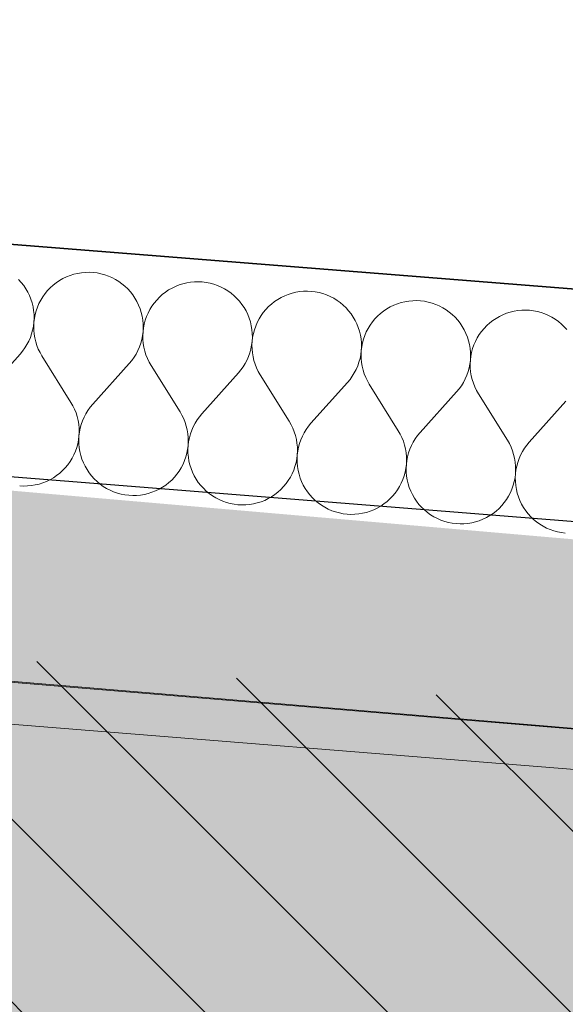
# Model space of a CAD drawing. Header units: millimetres. Extents: x -40276 to 214973, y -147941 to 35228.
# Tile 236 of 256: x -9620 to -9241, y 18343 to 19028. Entities that reach past the tile are written whole.
import ezdxf

# ---------------------------------------------------------------- set-up
doc = ezdxf.new("R2010")
doc.units = ezdxf.units.MM
doc.header["$MEASUREMENT"] = 0
doc.linetypes.add('Wipeout_Contour', pattern=[1000, 0, -1000])
for name, color, linetype in [('1._POHLED ZÁPADNÍ_2_0_plochy', 7, 'Continuous'), ('1._POHLED ZÁPADNÍ_2_akustické prvky', 7, 'Continuous'), ('1._POHLED ZÁPADNÍ_2_BT_ortho', 7, 'Continuous'), ('1._POHLED ZÁPADNÍ_2_Konstrukce - nosné', 7, 'Continuous'), ('1._POHLED ZÁPADNÍ_2_Nové_Výplně – Řezové', 7, 'Continuous'), ('1._POHLED ZÁPADNÍ_2_Výplně – Řezové', 7, 'Continuous')]:
    doc.layers.add(name, color=color, linetype=linetype)

# ---------------------------------------------------------------- blocks, each defined once
blk = doc.blocks.new('*X20', base_point=(-42174.69, -26223.67))
at = {"layer": '1._POHLED ZÁPADNÍ_2_Nové_Výplně – Řezové', "color": 21, "linetype": 'Continuous', "lineweight": 20, "true_color": 0xffaaaa}
for p, q in [((-9587.79, 18849.12), (-9590.24, 18847.93)), ((-9585.26, 18850.12), (-9587.79, 18849.12)), ((-9582.66, 18850.94), (-9585.26, 18850.12)), ((-9580.02, 18851.57), (-9582.66, 18850.94)), ((-9577.33, 18852.02), (-9580.02, 18851.57)), ((-9574.62, 18852.27), (-9577.33, 18852.02)), ((-9571.9, 18852.32), (-9574.62, 18852.27)), ((-9569.19, 18852.18), (-9571.9, 18852.32)), ((-9566.49, 18851.85), (-9569.19, 18852.18)), ((-9563.82, 18851.33), (-9566.49, 18851.85)), ((-9561.19, 18850.62), (-9563.82, 18851.33)), ((-9558.62, 18849.72), (-9561.19, 18850.62)), ((-9556.13, 18848.64), (-9558.62, 18849.72)), ((-9619.21, 18845.31), (-9621.04, 18847.33)), ((-9617.54, 18843.17), (-9619.21, 18845.31)), ((-9616.02, 18840.91), (-9617.54, 18843.17)), ((-9597, 18843.39), (-9599.02, 18841.56)), ((-9594.85, 18845.06), (-9597, 18843.39)), ((-9592.6, 18846.58), (-9594.85, 18845.06)), ((-9590.24, 18847.93), (-9592.6, 18846.58)), ((-9553.71, 18847.38), (-9556.13, 18848.64)), ((-9551.39, 18845.96), (-9553.71, 18847.38)), ((-9549.18, 18844.37), (-9551.39, 18845.96)), ((-9547.09, 18842.63), (-9549.18, 18844.37)), ((-9545.13, 18840.75), (-9547.09, 18842.63)), ((-9511.88, 18842.53), (-9514.33, 18841.35)), ((-9509.35, 18843.54), (-9511.88, 18842.53)), ((-9506.76, 18844.36), (-9509.35, 18843.54)), ((-9504.11, 18844.99), (-9506.76, 18844.36)), ((-9501.43, 18845.43), (-9504.11, 18844.99)), ((-9498.72, 18845.68), (-9501.43, 18845.43)), ((-9496, 18845.74), (-9498.72, 18845.68)), ((-9493.28, 18845.6), (-9496, 18845.74)), ((-9490.58, 18845.27), (-9493.28, 18845.6)), ((-9487.91, 18844.75), (-9490.58, 18845.27)), ((-9485.29, 18844.03), (-9487.91, 18844.75)), ((-9482.72, 18843.14), (-9485.29, 18844.03)), ((-9480.22, 18842.06), (-9482.72, 18843.14)), ((-9614.67, 18838.55), (-9616.02, 18840.91)), ((-9613.49, 18836.1), (-9614.67, 18838.55)), ((-9612.49, 18833.57), (-9613.49, 18836.1)), ((-9602.64, 18837.51), (-9604.22, 18835.29)), ((-9600.9, 18839.6), (-9602.64, 18837.51)), ((-9599.02, 18841.56), (-9600.9, 18839.6)), ((-9543.31, 18838.73), (-9545.13, 18840.75)), ((-9541.63, 18836.59), (-9543.31, 18838.73)), ((-9540.12, 18834.33), (-9541.63, 18836.59)), ((-9521.09, 18836.81), (-9523.11, 18834.98)), ((-9518.95, 18838.48), (-9521.09, 18836.81)), ((-9516.69, 18840), (-9518.95, 18838.48)), ((-9514.33, 18841.35), (-9516.69, 18840)), ((-9477.81, 18840.8), (-9480.22, 18842.06)), ((-9475.49, 18839.38), (-9477.81, 18840.8)), ((-9473.28, 18837.79), (-9475.49, 18839.38)), ((-9471.19, 18836.05), (-9473.28, 18837.79)), ((-9469.22, 18834.17), (-9471.19, 18836.05)), ((-9435.97, 18835.95), (-9438.43, 18834.77)), ((-9433.45, 18836.96), (-9435.97, 18835.95)), ((-9430.85, 18837.78), (-9433.45, 18836.96)), ((-9428.21, 18838.41), (-9430.85, 18837.78)), ((-9425.52, 18838.85), (-9428.21, 18838.41)), ((-9422.81, 18839.1), (-9425.52, 18838.85)), ((-9420.09, 18839.16), (-9422.81, 18839.1)), ((-9417.38, 18839.02), (-9420.09, 18839.16)), ((-9414.68, 18838.69), (-9417.38, 18839.02)), ((-9412.01, 18838.17), (-9414.68, 18838.69)), ((-9409.38, 18837.45), (-9412.01, 18838.17)), ((-9406.81, 18836.55), (-9409.38, 18837.45)), ((-9404.32, 18835.48), (-9406.81, 18836.55)), ((-9401.9, 18834.22), (-9404.32, 18835.48)), ((-9611.67, 18830.97), (-9612.49, 18833.57)), ((-9611.04, 18828.33), (-9611.67, 18830.97)), ((-9606.9, 18830.56), (-9607.97, 18828.06)), ((-9605.64, 18832.97), (-9606.9, 18830.56)), ((-9604.22, 18835.29), (-9605.64, 18832.97)), ((-9538.76, 18831.97), (-9540.12, 18834.33)), ((-9537.58, 18829.52), (-9538.76, 18831.97)), ((-9536.58, 18826.99), (-9537.58, 18829.52)), ((-9528.32, 18828.71), (-9529.74, 18826.39)), ((-9526.73, 18830.92), (-9528.32, 18828.71)), ((-9524.99, 18833.02), (-9526.73, 18830.92)), ((-9523.11, 18834.98), (-9524.99, 18833.02)), ((-9467.4, 18832.15), (-9469.22, 18834.17)), ((-9465.73, 18830.01), (-9467.4, 18832.15)), ((-9464.21, 18827.75), (-9465.73, 18830.01)), ((-9445.19, 18830.22), (-9447.2, 18828.4)), ((-9443.04, 18831.9), (-9445.19, 18830.22)), ((-9440.79, 18833.42), (-9443.04, 18831.9)), ((-9438.43, 18834.77), (-9440.79, 18833.42)), ((-9399.58, 18832.8), (-9401.9, 18834.22)), ((-9397.37, 18831.21), (-9399.58, 18832.8)), ((-9395.28, 18829.47), (-9397.37, 18831.21)), ((-9393.32, 18827.59), (-9395.28, 18829.47)), ((-9360.07, 18829.37), (-9362.52, 18828.19)), ((-9357.54, 18830.37), (-9360.07, 18829.37)), ((-9354.95, 18831.19), (-9357.54, 18830.37)), ((-9352.3, 18831.83), (-9354.95, 18831.19)), ((-9349.62, 18832.27), (-9352.3, 18831.83)), ((-9346.91, 18832.52), (-9349.62, 18832.27)), ((-9344.19, 18832.58), (-9346.91, 18832.52)), ((-9341.47, 18832.44), (-9344.19, 18832.58)), ((-9338.77, 18832.11), (-9341.47, 18832.44)), ((-9336.1, 18831.58), (-9338.77, 18832.11)), ((-9333.47, 18830.87), (-9336.1, 18831.58)), ((-9330.91, 18829.97), (-9333.47, 18830.87)), ((-9328.41, 18828.89), (-9330.91, 18829.97)), ((-9326, 18827.64), (-9328.41, 18828.89)), ((-9610.6, 18825.64), (-9611.04, 18828.33)), ((-9610.35, 18822.93), (-9610.6, 18825.64)), ((-9610.29, 18820.21), (-9610.35, 18822.93)), ((-9609.58, 18822.87), (-9610.1, 18820.2)), ((-9608.87, 18825.49), (-9609.58, 18822.87)), ((-9607.97, 18828.06), (-9608.87, 18825.49)), ((-9535.76, 18824.39), (-9536.58, 18826.99)), ((-9535.13, 18821.75), (-9535.76, 18824.39)), ((-9534.69, 18819.06), (-9535.13, 18821.75)), ((-9530.99, 18823.98), (-9532.07, 18821.48)), ((-9529.74, 18826.39), (-9530.99, 18823.98)), ((-9462.86, 18825.39), (-9464.21, 18827.75)), ((-9461.68, 18822.93), (-9462.86, 18825.39)), ((-9460.68, 18820.41), (-9461.68, 18822.93)), ((-9452.41, 18822.13), (-9453.83, 18819.81)), ((-9450.83, 18824.34), (-9452.41, 18822.13)), ((-9449.09, 18826.44), (-9450.83, 18824.34)), ((-9447.2, 18828.4), (-9449.09, 18826.44)), ((-9391.5, 18825.57), (-9393.32, 18827.59)), ((-9389.82, 18823.42), (-9391.5, 18825.57)), ((-9388.3, 18821.17), (-9389.82, 18823.42)), ((-9371.3, 18821.82), (-9373.18, 18819.85)), ((-9369.28, 18823.64), (-9371.3, 18821.82)), ((-9367.14, 18825.32), (-9369.28, 18823.64)), ((-9364.88, 18826.84), (-9367.14, 18825.32)), ((-9362.52, 18828.19), (-9364.88, 18826.84)), ((-9323.68, 18826.22), (-9326, 18827.64)), ((-9321.47, 18824.63), (-9323.68, 18826.22)), ((-9319.38, 18822.89), (-9321.47, 18824.63)), ((-9317.41, 18821.01), (-9319.38, 18822.89)), ((-9284.16, 18822.79), (-9286.61, 18821.61)), ((-9281.63, 18823.79), (-9284.16, 18822.79)), ((-9279.04, 18824.61), (-9281.63, 18823.79)), ((-9276.39, 18825.25), (-9279.04, 18824.61)), ((-9273.71, 18825.69), (-9276.39, 18825.25)), ((-9271, 18825.94), (-9273.71, 18825.69)), ((-9268.28, 18826), (-9271, 18825.94)), ((-9265.56, 18825.86), (-9268.28, 18826)), ((-9262.86, 18825.53), (-9265.56, 18825.86)), ((-9260.19, 18825), (-9262.86, 18825.53)), ((-9257.57, 18824.29), (-9260.19, 18825)), ((-9255, 18823.39), (-9257.57, 18824.29)), ((-9252.5, 18822.31), (-9255, 18823.39)), ((-9250.09, 18821.06), (-9252.5, 18822.31)), ((-9610.77, 18814.8), (-9610.43, 18817.5)), ((-9610.43, 18817.5), (-9610.57, 18814.78)), ((-9610.43, 18817.5), (-9610.29, 18820.21)), ((-9610.1, 18820.2), (-9610.43, 18817.5)), ((-9534.44, 18816.35), (-9534.69, 18819.06)), ((-9534.39, 18813.63), (-9534.44, 18816.35)), ((-9533.68, 18816.29), (-9534.2, 18813.62)), ((-9532.96, 18818.91), (-9533.68, 18816.29)), ((-9532.07, 18821.48), (-9532.96, 18818.91)), ((-9459.86, 18817.81), (-9460.68, 18820.41)), ((-9459.23, 18815.16), (-9459.86, 18817.81)), ((-9458.78, 18812.48), (-9459.23, 18815.16)), ((-9456.16, 18814.9), (-9457.06, 18812.33)), ((-9455.08, 18817.4), (-9456.16, 18814.9)), ((-9453.83, 18819.81), (-9455.08, 18817.4)), ((-9386.95, 18818.8), (-9388.3, 18821.17)), ((-9385.77, 18816.35), (-9386.95, 18818.8)), ((-9384.77, 18813.82), (-9385.77, 18816.35)), ((-9376.5, 18815.55), (-9377.93, 18813.23)), ((-9374.92, 18817.76), (-9376.5, 18815.55)), ((-9373.18, 18819.85), (-9374.92, 18817.76)), ((-9315.59, 18818.99), (-9317.41, 18821.01)), ((-9313.92, 18816.84), (-9315.59, 18818.99)), ((-9312.4, 18814.58), (-9313.92, 18816.84)), ((-9295.39, 18815.24), (-9297.28, 18813.27)), ((-9293.37, 18817.06), (-9295.39, 18815.24)), ((-9291.23, 18818.74), (-9293.37, 18817.06)), ((-9288.97, 18820.25), (-9291.23, 18818.74)), ((-9286.61, 18821.61), (-9288.97, 18820.25)), ((-9247.77, 18819.63), (-9250.09, 18821.06)), ((-9245.56, 18818.05), (-9247.77, 18819.63)), ((-9243.47, 18816.31), (-9245.56, 18818.05)), ((-9241.51, 18814.42), (-9243.47, 18816.31)), ((-9612.91, 18806.94), (-9612.01, 18809.5)), ((-9612.01, 18809.5), (-9611.29, 18812.13)), ((-9611.29, 18812.13), (-9610.77, 18814.8)), ((-9610.57, 18814.78), (-9610.51, 18812.06)), ((-9610.51, 18812.06), (-9610.26, 18809.35)), ((-9610.26, 18809.35), (-9609.82, 18806.67)), ((-9535.39, 18805.55), (-9534.86, 18808.22)), ((-9534.86, 18808.22), (-9534.53, 18810.92)), ((-9534.53, 18810.92), (-9534.66, 18808.2)), ((-9534.66, 18808.2), (-9534.61, 18805.48)), ((-9534.53, 18810.92), (-9534.39, 18813.63)), ((-9534.2, 18813.62), (-9534.53, 18810.92)), ((-9458.54, 18809.77), (-9458.78, 18812.48)), ((-9458.48, 18807.05), (-9458.54, 18809.77)), ((-9457.77, 18809.7), (-9458.29, 18807.03)), ((-9457.06, 18812.33), (-9457.77, 18809.7)), ((-9383.95, 18811.23), (-9384.77, 18813.82)), ((-9383.32, 18808.58), (-9383.95, 18811.23)), ((-9382.88, 18805.9), (-9383.32, 18808.58)), ((-9380.26, 18808.32), (-9381.15, 18805.75)), ((-9379.18, 18810.82), (-9380.26, 18808.32)), ((-9377.93, 18813.23), (-9379.18, 18810.82)), ((-9311.05, 18812.22), (-9312.4, 18814.58)), ((-9309.87, 18809.77), (-9311.05, 18812.22)), ((-9308.87, 18807.24), (-9309.87, 18809.77)), ((-9300.6, 18808.97), (-9302.02, 18806.65)), ((-9299.01, 18811.18), (-9300.6, 18808.97)), ((-9297.28, 18813.27), (-9299.01, 18811.18)), ((-9239.68, 18812.41), (-9241.51, 18814.42)), ((-9616.67, 18799.71), (-9615.24, 18802.03)), ((-9615.24, 18802.03), (-9613.99, 18804.44)), ((-9613.99, 18804.44), (-9612.91, 18806.94)), ((-9609.82, 18806.67), (-9609.18, 18804.02)), ((-9609.18, 18804.02), (-9608.36, 18801.43)), ((-9608.36, 18801.43), (-9607.35, 18798.9)), ((-9537, 18800.35), (-9536.1, 18802.92)), ((-9536.1, 18802.92), (-9535.39, 18805.55)), ((-9534.61, 18805.48), (-9534.35, 18802.77)), ((-9534.35, 18802.77), (-9533.91, 18800.09)), ((-9459.48, 18798.96), (-9458.96, 18801.63)), ((-9458.96, 18801.63), (-9458.62, 18804.33)), ((-9458.62, 18804.33), (-9458.76, 18801.62)), ((-9458.76, 18801.62), (-9458.7, 18798.9)), ((-9458.62, 18804.33), (-9458.48, 18807.05)), ((-9458.29, 18807.03), (-9458.62, 18804.33)), ((-9382.63, 18803.19), (-9382.88, 18805.9)), ((-9382.58, 18800.47), (-9382.63, 18803.19)), ((-9381.86, 18803.12), (-9382.39, 18800.45)), ((-9381.15, 18805.75), (-9381.86, 18803.12)), ((-9308.05, 18804.65), (-9308.87, 18807.24)), ((-9307.41, 18802), (-9308.05, 18804.65)), ((-9306.97, 18799.32), (-9307.41, 18802)), ((-9304.35, 18801.74), (-9305.25, 18799.17)), ((-9303.27, 18804.23), (-9304.35, 18801.74)), ((-9302.02, 18806.65), (-9303.27, 18804.23)), ((-9620, 18795.41), (-9645.4, 18767.02)), ((-9620, 18795.41), (-9618.26, 18797.5)), ((-9618.26, 18797.5), (-9616.67, 18799.71)), ((-9607.35, 18798.9), (-9606.17, 18796.45)), ((-9606.17, 18796.45), (-9604.81, 18794.09)), ((-9540.76, 18793.13), (-9539.34, 18795.44)), ((-9539.34, 18795.44), (-9538.08, 18797.86)), ((-9538.08, 18797.86), (-9537, 18800.35)), ((-9533.91, 18800.09), (-9533.27, 18797.44)), ((-9533.27, 18797.44), (-9532.45, 18794.85)), ((-9532.45, 18794.85), (-9531.45, 18792.32)), ((-9461.09, 18793.77), (-9460.19, 18796.34)), ((-9460.19, 18796.34), (-9459.48, 18798.96)), ((-9458.7, 18798.9), (-9458.45, 18796.19)), ((-9458.45, 18796.19), (-9458, 18793.5)), ((-9383.57, 18792.38), (-9383.05, 18795.05)), ((-9383.05, 18795.05), (-9382.72, 18797.75)), ((-9382.72, 18797.75), (-9382.85, 18795.04)), ((-9382.85, 18795.04), (-9382.79, 18792.32)), ((-9382.72, 18797.75), (-9382.58, 18800.47)), ((-9382.39, 18800.45), (-9382.72, 18797.75)), ((-9306.73, 18796.61), (-9306.97, 18799.32)), ((-9306.67, 18793.89), (-9306.73, 18796.61)), ((-9305.96, 18796.54), (-9306.48, 18793.87)), ((-9305.25, 18799.17), (-9305.96, 18796.54)), ((-9604.81, 18794.09), (-9584.68, 18761.76)), ((-9544.09, 18788.83), (-9569.49, 18760.44)), ((-9544.09, 18788.83), (-9542.35, 18790.92)), ((-9542.35, 18790.92), (-9540.76, 18793.13)), ((-9531.45, 18792.32), (-9530.26, 18789.87)), ((-9530.26, 18789.87), (-9528.91, 18787.51)), ((-9528.91, 18787.51), (-9508.77, 18755.17)), ((-9464.86, 18786.55), (-9463.43, 18788.86)), ((-9463.43, 18788.86), (-9462.18, 18791.28)), ((-9462.18, 18791.28), (-9461.09, 18793.77)), ((-9458, 18793.5), (-9457.37, 18790.86)), ((-9457.37, 18790.86), (-9456.55, 18788.27)), ((-9456.55, 18788.27), (-9455.54, 18785.74)), ((-9385.19, 18787.19), (-9384.29, 18789.76)), ((-9384.29, 18789.76), (-9383.57, 18792.38)), ((-9382.79, 18792.32), (-9382.54, 18789.61)), ((-9382.54, 18789.61), (-9382.1, 18786.92)), ((-9307.67, 18785.8), (-9307.14, 18788.47)), ((-9307.14, 18788.47), (-9306.81, 18791.17)), ((-9306.81, 18791.17), (-9306.95, 18788.45)), ((-9306.95, 18788.45), (-9306.89, 18785.73)), ((-9306.81, 18791.17), (-9306.67, 18793.89)), ((-9306.48, 18793.87), (-9306.81, 18791.17)), ((-9468.18, 18782.25), (-9493.59, 18753.86)), ((-9468.18, 18782.25), (-9466.44, 18784.34)), ((-9466.44, 18784.34), (-9464.86, 18786.55)), ((-9455.54, 18785.74), (-9454.36, 18783.29)), ((-9454.36, 18783.29), (-9453, 18780.93)), ((-9453, 18780.93), (-9432.86, 18748.59)), ((-9388.95, 18779.96), (-9387.53, 18782.28)), ((-9387.53, 18782.28), (-9386.27, 18784.69)), ((-9386.27, 18784.69), (-9385.19, 18787.19)), ((-9382.1, 18786.92), (-9381.46, 18784.28)), ((-9381.46, 18784.28), (-9380.64, 18781.68)), ((-9380.64, 18781.68), (-9379.64, 18779.16)), ((-9310.36, 18778.11), (-9309.28, 18780.61)), ((-9309.28, 18780.61), (-9308.38, 18783.18)), ((-9308.38, 18783.18), (-9307.67, 18785.8)), ((-9306.89, 18785.73), (-9306.64, 18783.03)), ((-9306.64, 18783.03), (-9306.19, 18780.34)), ((-9392.28, 18775.66), (-9417.68, 18747.28)), ((-9392.28, 18775.66), (-9390.54, 18777.75)), ((-9390.54, 18777.75), (-9388.95, 18779.96)), ((-9379.64, 18779.16), (-9378.45, 18776.71)), ((-9378.45, 18776.71), (-9377.1, 18774.35)), ((-9377.1, 18774.35), (-9356.96, 18742.01)), ((-9313.05, 18773.38), (-9311.62, 18775.7)), ((-9311.62, 18775.7), (-9310.36, 18778.11)), ((-9306.19, 18780.34), (-9305.56, 18777.7)), ((-9305.56, 18777.7), (-9304.74, 18775.1)), ((-9304.74, 18775.1), (-9303.73, 18772.57)), ((-9316.37, 18769.08), (-9341.78, 18740.69)), ((-9316.37, 18769.08), (-9314.63, 18771.17)), ((-9314.63, 18771.17), (-9313.05, 18773.38)), ((-9303.73, 18772.57), (-9302.55, 18770.13)), ((-9302.55, 18770.13), (-9301.19, 18767.77)), ((-9301.19, 18767.77), (-9281.05, 18735.43)), ((-9583.32, 18759.4), (-9584.68, 18761.76)), ((-9569.49, 18760.44), (-9571.24, 18758.35)), ((-9240.47, 18762.5), (-9265.87, 18734.11)), ((-9582.14, 18756.95), (-9583.32, 18759.4)), ((-9581.13, 18754.42), (-9582.14, 18756.95)), ((-9580.31, 18751.82), (-9581.13, 18754.42)), ((-9574.25, 18753.82), (-9575.5, 18751.41)), ((-9572.82, 18756.14), (-9574.25, 18753.82)), ((-9571.24, 18758.35), (-9572.82, 18756.14)), ((-9507.42, 18752.81), (-9508.77, 18755.17)), ((-9493.59, 18753.86), (-9495.33, 18751.77)), ((-9579.68, 18749.18), (-9580.31, 18751.82)), ((-9579.23, 18746.5), (-9579.68, 18749.18)), ((-9578.98, 18743.79), (-9579.23, 18746.5)), ((-9577.48, 18746.34), (-9578.2, 18743.72)), ((-9576.58, 18748.91), (-9577.48, 18746.34)), ((-9575.5, 18751.41), (-9576.58, 18748.91)), ((-9506.23, 18750.36), (-9507.42, 18752.81)), ((-9505.23, 18747.84), (-9506.23, 18750.36)), ((-9504.4, 18745.24), (-9505.23, 18747.84)), ((-9498.34, 18747.24), (-9499.6, 18744.83)), ((-9496.92, 18749.56), (-9498.34, 18747.24)), ((-9495.33, 18751.77), (-9496.92, 18749.56)), ((-9431.51, 18746.23), (-9432.86, 18748.59)), ((-9417.68, 18747.28), (-9419.42, 18745.19)), ((-9579.06, 18738.35), (-9578.92, 18741.07)), ((-9578.72, 18741.05), (-9579.06, 18738.35)), ((-9578.92, 18741.07), (-9578.98, 18743.79)), ((-9578.2, 18743.72), (-9578.72, 18741.05)), ((-9503.77, 18742.6), (-9504.4, 18745.24)), ((-9503.33, 18739.91), (-9503.77, 18742.6)), ((-9503.07, 18737.21), (-9503.33, 18739.91)), ((-9501.58, 18739.76), (-9502.29, 18737.14)), ((-9500.68, 18742.33), (-9501.58, 18739.76)), ((-9499.6, 18744.83), (-9500.68, 18742.33)), ((-9430.33, 18743.78), (-9431.51, 18746.23)), ((-9429.32, 18741.26), (-9430.33, 18743.78)), ((-9428.5, 18738.66), (-9429.32, 18741.26)), ((-9422.44, 18740.66), (-9423.69, 18738.24)), ((-9421.01, 18742.98), (-9422.44, 18740.66)), ((-9419.42, 18745.19), (-9421.01, 18742.98)), ((-9355.6, 18739.65), (-9356.96, 18742.01)), ((-9354.42, 18737.2), (-9355.6, 18739.65)), ((-9341.78, 18740.69), (-9343.52, 18738.6)), ((-9580.62, 18730.35), (-9579.91, 18732.98)), ((-9579.91, 18732.98), (-9579.39, 18735.65)), ((-9579.39, 18735.65), (-9579.06, 18738.35)), ((-9579.06, 18738.35), (-9579.2, 18735.63)), ((-9579.2, 18735.63), (-9579.14, 18732.91)), ((-9579.14, 18732.91), (-9578.89, 18730.2)), ((-9503.15, 18731.77), (-9503.02, 18734.49)), ((-9502.82, 18734.47), (-9503.15, 18731.77)), ((-9503.02, 18734.49), (-9503.07, 18737.21)), ((-9502.29, 18737.14), (-9502.82, 18734.47)), ((-9427.86, 18736.02), (-9428.5, 18738.66)), ((-9427.42, 18733.33), (-9427.86, 18736.02)), ((-9427.17, 18730.62), (-9427.42, 18733.33)), ((-9425.67, 18733.18), (-9426.39, 18730.56)), ((-9424.77, 18735.75), (-9425.67, 18733.18)), ((-9423.69, 18738.24), (-9424.77, 18735.75)), ((-9353.42, 18734.67), (-9354.42, 18737.2)), ((-9352.59, 18732.08), (-9353.42, 18734.67)), ((-9346.53, 18734.08), (-9347.79, 18731.66)), ((-9345.11, 18736.39), (-9346.53, 18734.08)), ((-9343.52, 18738.6), (-9345.11, 18736.39)), ((-9279.7, 18733.07), (-9281.05, 18735.43)), ((-9278.52, 18730.62), (-9279.7, 18733.07)), ((-9265.87, 18734.11), (-9267.61, 18732.02)), ((-9582.59, 18725.29), (-9581.52, 18727.78)), ((-9581.52, 18727.78), (-9580.62, 18730.35)), ((-9578.89, 18730.2), (-9578.45, 18727.52)), ((-9578.45, 18727.52), (-9577.82, 18724.87)), ((-9504.71, 18723.77), (-9504, 18726.4)), ((-9504, 18726.4), (-9503.48, 18729.07)), ((-9503.48, 18729.07), (-9503.15, 18731.77)), ((-9503.15, 18731.77), (-9503.29, 18729.05)), ((-9503.29, 18729.05), (-9503.24, 18726.33)), ((-9503.24, 18726.33), (-9502.99, 18723.62)), ((-9427.25, 18725.19), (-9427.11, 18727.9)), ((-9426.91, 18727.89), (-9427.25, 18725.19)), ((-9427.11, 18727.9), (-9427.17, 18730.62)), ((-9426.39, 18730.56), (-9426.91, 18727.89)), ((-9351.96, 18729.43), (-9352.59, 18732.08)), ((-9351.51, 18726.75), (-9351.96, 18729.43)), ((-9351.26, 18724.04), (-9351.51, 18726.75)), ((-9349.77, 18726.6), (-9350.48, 18723.97)), ((-9348.87, 18729.17), (-9349.77, 18726.6)), ((-9347.79, 18731.66), (-9348.87, 18729.17)), ((-9277.51, 18728.09), (-9278.52, 18730.62)), ((-9276.69, 18725.5), (-9277.51, 18728.09)), ((-9270.62, 18727.5), (-9271.88, 18725.08)), ((-9269.2, 18729.81), (-9270.62, 18727.5)), ((-9267.61, 18732.02), (-9269.2, 18729.81)), ((-9586.85, 18718.34), (-9585.27, 18720.55)), ((-9585.27, 18720.55), (-9583.85, 18722.87)), ((-9583.85, 18722.87), (-9582.59, 18725.29)), ((-9577.82, 18724.87), (-9577, 18722.28)), ((-9577, 18722.28), (-9576, 18719.75)), ((-9576, 18719.75), (-9574.82, 18717.3)), ((-9506.69, 18718.71), (-9505.61, 18721.2)), ((-9505.61, 18721.2), (-9504.71, 18723.77)), ((-9502.99, 18723.62), (-9502.55, 18720.94)), ((-9502.55, 18720.94), (-9501.92, 18718.29)), ((-9428.81, 18717.19), (-9428.1, 18719.82)), ((-9428.1, 18719.82), (-9427.58, 18722.49)), ((-9427.58, 18722.49), (-9427.25, 18725.19)), ((-9427.25, 18725.19), (-9427.39, 18722.47)), ((-9427.39, 18722.47), (-9427.33, 18719.75)), ((-9427.33, 18719.75), (-9427.08, 18717.04)), ((-9351.34, 18718.61), (-9351.2, 18721.32)), ((-9351.01, 18721.31), (-9351.34, 18718.61)), ((-9351.2, 18721.32), (-9351.26, 18724.04)), ((-9350.48, 18723.97), (-9351.01, 18721.31)), ((-9276.05, 18722.85), (-9276.69, 18725.5)), ((-9275.61, 18720.17), (-9276.05, 18722.85)), ((-9275.36, 18717.46), (-9275.61, 18720.17)), ((-9273.86, 18720.02), (-9274.58, 18717.39)), ((-9272.96, 18722.59), (-9273.86, 18720.02)), ((-9271.88, 18725.08), (-9272.96, 18722.59)), ((-9594.64, 18710.78), (-9592.49, 18712.46)), ((-9592.49, 18712.46), (-9590.48, 18714.28)), ((-9590.48, 18714.28), (-9588.59, 18716.25)), ((-9588.59, 18716.25), (-9586.85, 18718.34)), ((-9574.82, 18717.3), (-9573.47, 18714.94)), ((-9573.47, 18714.94), (-9571.95, 18712.68)), ((-9571.95, 18712.68), (-9570.28, 18710.53)), ((-9510.95, 18711.76), (-9509.36, 18713.97)), ((-9509.36, 18713.97), (-9507.94, 18716.29)), ((-9507.94, 18716.29), (-9506.69, 18718.71)), ((-9501.92, 18718.29), (-9501.1, 18715.7)), ((-9501.1, 18715.7), (-9500.1, 18713.17)), ((-9500.1, 18713.17), (-9498.92, 18710.72)), ((-9432.04, 18709.71), (-9430.78, 18712.12)), ((-9430.78, 18712.12), (-9429.71, 18714.62)), ((-9429.71, 18714.62), (-9428.81, 18717.19)), ((-9427.08, 18717.04), (-9426.64, 18714.36)), ((-9426.64, 18714.36), (-9426.01, 18711.71)), ((-9352.9, 18710.61), (-9352.19, 18713.23)), ((-9352.19, 18713.23), (-9351.67, 18715.9)), ((-9351.67, 18715.9), (-9351.34, 18718.61)), ((-9351.34, 18718.61), (-9351.48, 18715.89)), ((-9351.48, 18715.89), (-9351.43, 18713.17)), ((-9351.43, 18713.17), (-9351.18, 18710.46)), ((-9275.43, 18712.02), (-9275.3, 18714.74)), ((-9275.1, 18714.72), (-9275.43, 18712.02)), ((-9275.3, 18714.74), (-9275.36, 18717.46)), ((-9274.58, 18717.39), (-9275.1, 18714.72)), ((-9606.83, 18704.91), (-9604.23, 18705.73)), ((-9604.23, 18705.73), (-9601.7, 18706.73)), ((-9601.7, 18706.73), (-9599.25, 18707.91)), ((-9599.25, 18707.91), (-9596.89, 18709.27)), ((-9596.89, 18709.27), (-9594.64, 18710.78)), ((-9570.28, 18710.53), (-9568.46, 18708.51)), ((-9568.46, 18708.51), (-9566.49, 18706.63)), ((-9566.49, 18706.63), (-9564.4, 18704.89)), ((-9518.73, 18704.2), (-9516.59, 18705.88)), ((-9516.59, 18705.88), (-9514.57, 18707.7)), ((-9514.57, 18707.7), (-9512.69, 18709.67)), ((-9512.69, 18709.67), (-9510.95, 18711.76)), ((-9498.92, 18710.72), (-9497.56, 18708.36)), ((-9497.56, 18708.36), (-9496.05, 18706.1)), ((-9496.05, 18706.1), (-9494.37, 18703.95)), ((-9436.78, 18703.09), (-9435.04, 18705.18)), ((-9435.04, 18705.18), (-9433.46, 18707.39)), ((-9433.46, 18707.39), (-9432.04, 18709.71)), ((-9426.01, 18711.71), (-9425.19, 18709.12)), ((-9425.19, 18709.12), (-9424.19, 18706.59)), ((-9424.19, 18706.59), (-9423.01, 18704.13)), ((-9356.13, 18703.13), (-9354.88, 18705.54)), ((-9354.88, 18705.54), (-9353.8, 18708.04)), ((-9353.8, 18708.04), (-9352.9, 18710.61)), ((-9351.18, 18710.46), (-9350.74, 18707.77)), ((-9350.74, 18707.77), (-9350.1, 18705.13)), ((-9277, 18704.03), (-9276.29, 18706.65)), ((-9276.29, 18706.65), (-9275.76, 18709.32)), ((-9275.76, 18709.32), (-9275.43, 18712.02)), ((-9275.43, 18712.02), (-9275.57, 18709.31)), ((-9275.57, 18709.31), (-9275.52, 18706.59)), ((-9275.52, 18706.59), (-9275.27, 18703.88)), ((-9620.3, 18703.66), (-9617.59, 18703.53)), ((-9617.59, 18703.53), (-9614.87, 18703.58)), ((-9614.87, 18703.58), (-9612.16, 18703.83)), ((-9612.16, 18703.83), (-9609.47, 18704.27)), ((-9609.47, 18704.27), (-9606.83, 18704.91)), ((-9564.4, 18704.89), (-9562.19, 18703.31)), ((-9562.19, 18703.31), (-9559.87, 18701.88)), ((-9559.87, 18701.88), (-9557.46, 18700.63)), ((-9557.46, 18700.63), (-9554.96, 18699.55)), ((-9554.96, 18699.55), (-9552.39, 18698.65)), ((-9552.39, 18698.65), (-9549.77, 18697.94)), ((-9533.57, 18697.69), (-9530.92, 18698.33)), ((-9530.92, 18698.33), (-9528.33, 18699.15)), ((-9528.33, 18699.15), (-9525.8, 18700.15)), ((-9525.8, 18700.15), (-9523.35, 18701.33)), ((-9523.35, 18701.33), (-9520.99, 18702.68)), ((-9520.99, 18702.68), (-9518.73, 18704.2)), ((-9494.37, 18703.95), (-9492.55, 18701.93)), ((-9492.55, 18701.93), (-9490.59, 18700.05)), ((-9490.59, 18700.05), (-9488.5, 18698.31)), ((-9442.83, 18697.62), (-9440.68, 18699.3)), ((-9440.68, 18699.3), (-9438.66, 18701.12)), ((-9438.66, 18701.12), (-9436.78, 18703.09)), ((-9423.01, 18704.13), (-9421.66, 18701.77)), ((-9421.66, 18701.77), (-9420.14, 18699.52)), ((-9420.14, 18699.52), (-9418.47, 18697.37)), ((-9360.88, 18696.5), (-9359.14, 18698.6)), ((-9359.14, 18698.6), (-9357.55, 18700.81)), ((-9357.55, 18700.81), (-9356.13, 18703.13)), ((-9350.1, 18705.13), (-9349.29, 18702.53)), ((-9349.29, 18702.53), (-9348.28, 18700)), ((-9348.28, 18700), (-9347.1, 18697.55)), ((-9280.22, 18696.55), (-9278.97, 18698.96)), ((-9278.97, 18698.96), (-9277.89, 18701.46)), ((-9277.89, 18701.46), (-9277, 18704.03)), ((-9275.27, 18703.88), (-9274.83, 18701.19)), ((-9274.83, 18701.19), (-9274.2, 18698.55)), ((-9274.2, 18698.55), (-9273.38, 18695.95)), ((-9549.77, 18697.94), (-9547.1, 18697.41)), ((-9547.1, 18697.41), (-9544.4, 18697.08)), ((-9544.4, 18697.08), (-9541.68, 18696.94)), ((-9541.68, 18696.94), (-9538.96, 18697)), ((-9538.96, 18697), (-9536.25, 18697.25)), ((-9536.25, 18697.25), (-9533.57, 18697.69)), ((-9488.5, 18698.31), (-9486.28, 18696.72)), ((-9486.28, 18696.72), (-9483.97, 18695.3)), ((-9483.97, 18695.3), (-9481.55, 18694.05)), ((-9481.55, 18694.05), (-9479.06, 18692.97)), ((-9479.06, 18692.97), (-9476.49, 18692.07)), ((-9476.49, 18692.07), (-9473.86, 18691.36)), ((-9457.66, 18691.11), (-9455.02, 18691.74)), ((-9455.02, 18691.74), (-9452.42, 18692.57)), ((-9452.42, 18692.57), (-9449.89, 18693.57)), ((-9449.89, 18693.57), (-9447.44, 18694.75)), ((-9447.44, 18694.75), (-9445.08, 18696.1)), ((-9445.08, 18696.1), (-9442.83, 18697.62)), ((-9418.47, 18697.37), (-9416.64, 18695.35)), ((-9416.64, 18695.35), (-9414.68, 18693.47)), ((-9414.68, 18693.47), (-9412.59, 18691.73)), ((-9412.59, 18691.73), (-9410.38, 18690.14)), ((-9366.92, 18691.04), (-9364.78, 18692.72)), ((-9364.78, 18692.72), (-9362.76, 18694.54)), ((-9362.76, 18694.54), (-9360.88, 18696.5)), ((-9347.1, 18697.55), (-9345.75, 18695.19)), ((-9345.75, 18695.19), (-9344.24, 18692.93)), ((-9344.24, 18692.93), (-9342.56, 18690.79)), ((-9284.97, 18689.92), (-9283.23, 18692.02)), ((-9283.23, 18692.02), (-9281.65, 18694.23)), ((-9281.65, 18694.23), (-9280.22, 18696.55)), ((-9273.38, 18695.95), (-9272.38, 18693.42)), ((-9272.38, 18693.42), (-9271.2, 18690.97)), ((-9473.86, 18691.36), (-9471.19, 18690.83)), ((-9471.19, 18690.83), (-9468.49, 18690.5)), ((-9468.49, 18690.5), (-9465.77, 18690.36)), ((-9465.77, 18690.36), (-9463.05, 18690.42)), ((-9463.05, 18690.42), (-9460.35, 18690.67)), ((-9460.35, 18690.67), (-9457.66, 18691.11)), ((-9410.38, 18690.14), (-9408.06, 18688.72)), ((-9408.06, 18688.72), (-9405.65, 18687.46)), ((-9405.65, 18687.46), (-9403.15, 18686.38)), ((-9403.15, 18686.38), (-9400.58, 18685.49)), ((-9400.58, 18685.49), (-9397.96, 18684.77)), ((-9397.96, 18684.77), (-9395.29, 18684.25)), ((-9381.76, 18684.53), (-9379.11, 18685.16)), ((-9379.11, 18685.16), (-9376.52, 18685.98)), ((-9376.52, 18685.98), (-9373.99, 18686.99)), ((-9373.99, 18686.99), (-9371.54, 18688.17)), ((-9371.54, 18688.17), (-9369.18, 18689.52)), ((-9369.18, 18689.52), (-9366.92, 18691.04)), ((-9342.56, 18690.79), (-9340.74, 18688.77)), ((-9340.74, 18688.77), (-9338.78, 18686.89)), ((-9338.78, 18686.89), (-9336.68, 18685.15)), ((-9336.68, 18685.15), (-9334.47, 18683.56)), ((-9291.01, 18684.46), (-9288.87, 18686.13)), ((-9288.87, 18686.13), (-9286.85, 18687.96)), ((-9286.85, 18687.96), (-9284.97, 18689.92)), ((-9271.2, 18690.97), (-9269.85, 18688.61)), ((-9269.85, 18688.61), (-9268.33, 18686.35)), ((-9268.33, 18686.35), (-9266.66, 18684.21)), ((-9395.29, 18684.25), (-9392.59, 18683.92)), ((-9392.59, 18683.92), (-9389.87, 18683.78)), ((-9389.87, 18683.78), (-9387.15, 18683.84)), ((-9387.15, 18683.84), (-9384.44, 18684.09)), ((-9384.44, 18684.09), (-9381.76, 18684.53)), ((-9334.47, 18683.56), (-9332.16, 18682.14)), ((-9332.16, 18682.14), (-9329.74, 18680.88)), ((-9329.74, 18680.88), (-9327.24, 18679.8)), ((-9327.24, 18679.8), (-9324.68, 18678.91)), ((-9324.68, 18678.91), (-9322.05, 18678.19)), ((-9322.05, 18678.19), (-9319.38, 18677.67)), ((-9308.53, 18677.51), (-9305.85, 18677.95)), ((-9305.85, 18677.95), (-9303.2, 18678.58)), ((-9303.2, 18678.58), (-9300.61, 18679.4)), ((-9300.61, 18679.4), (-9298.08, 18680.41)), ((-9298.08, 18680.41), (-9295.63, 18681.59)), ((-9295.63, 18681.59), (-9293.27, 18682.94)), ((-9293.27, 18682.94), (-9291.01, 18684.46)), ((-9266.66, 18684.21), (-9264.83, 18682.19)), ((-9264.83, 18682.19), (-9262.87, 18680.3)), ((-9262.87, 18680.3), (-9260.78, 18678.57)), ((-9260.78, 18678.57), (-9258.57, 18676.98)), ((-9319.38, 18677.67), (-9316.68, 18677.34)), ((-9316.68, 18677.34), (-9313.96, 18677.2)), ((-9313.96, 18677.2), (-9311.24, 18677.26)), ((-9311.24, 18677.26), (-9308.53, 18677.51)), ((-9258.57, 18676.98), (-9256.25, 18675.56)), ((-9256.25, 18675.56), (-9253.84, 18674.3)), ((-9253.84, 18674.3), (-9251.34, 18673.22)), ((-9251.34, 18673.22), (-9248.77, 18672.32)), ((-9248.77, 18672.32), (-9246.14, 18671.61)), ((-9246.14, 18671.61), (-9243.48, 18671.09)), ((-9243.48, 18671.09), (-9240.77, 18670.76))]:
    blk.add_line(p, q, dxfattribs=at)

msp = doc.modelspace()

# ---------------------------------------------------------------- hatches: boundary and pattern name
at = {"layer": '1._POHLED ZÁPADNÍ_2_0_plochy', "linetype": 'Continuous', "lineweight": 20, "true_color": 0xffaaaa}
h = msp.add_hatch(dxfattribs=at)
h.set_pattern_fill('Izolační_tvárnice_0002', color=21, style=0, pattern_type=2)
h.set_pattern_definition([(315, (-10360.18, 9405.31), (63.6396, 63.6396), [])])
h.paths.add_polyline_path([(-10906.33, 18690.21), (-10970.68, 9084.15), (-20311.44, 10009.93), (-20479.41, 269.75), (-242.33, 419.76), (-238.38, 17796.01)])
at = {"layer": '1._POHLED ZÁPADNÍ_2_Výplně – Řezové', "linetype": 'Continuous', "lineweight": 13}
msp.add_hatch(color=254, dxfattribs=at).paths.add_polyline_path([(-6352.97, 18416.54), (-10538.45, 18779.45), (-10537.62, 18327.69), (-6352.11, 17964.78)])

# ---------------------------------------------------------------- linework, layer by layer
at = {"layer": '1._POHLED ZÁPADNÍ_2_Konstrukce - nosné', "color": 251, "linetype": 'Continuous', "lineweight": 13, "true_color": 0x6a6a6a}
for q in [(-24598.53, 19748.08), (-10902.83, 18674.82)]:
    msp.add_line((-240.38, 17779.13), q, dxfattribs=at)

# ---------------------------------------------------------------- next in the draw order: wipeouts: each hides what was drawn before it
at = {"color": 254, "linetype": 'Wipeout_Contour', "lineweight": 0, "ltscale": 82830.965884}
msp.add_wipeout([(-10988.08, 18818.43), (-6352.11, 18416.47), (-6339.29, 18575.96), (-10988.08, 18979.03)], dxfattribs=at).dxf.layer = '1._POHLED ZÁPADNÍ_2_Nové_Výplně – Řezové'

# ---------------------------------------------------------------- next in the draw order: linework, layer by layer
at = {"layer": '1._POHLED ZÁPADNÍ_2_akustické prvky', "color": 1, "linetype": 'Continuous', "lineweight": 35}
msp.add_line((-11148.08, 18992.91), (-161.69, 18118.67), dxfattribs=at)
at = {"layer": '1._POHLED ZÁPADNÍ_2_BT_ortho', "color": 142, "linetype": 'Continuous', "lineweight": 20, "true_color": 0x0080c0, "flags": 128}
msp.add_lwpolyline([(-1163.34, 17864.45), (-11029.43, 18683.38), (-24351.81, 19728.14), (-25320.42, 13819.16), (-25595.36, 12086.61)], dxfattribs=at)
at = {"layer": '1._POHLED ZÁPADNÍ_2_Konstrukce - nosné', "color": 7, "linetype": 'Continuous', "lineweight": 25}
msp.add_line((-10988.08, 18818.43), (-321.45, 17970.06), dxfattribs=at)

# ---------------------------------------------------------------- next in the draw order: block references
at = {"layer": '1._POHLED ZÁPADNÍ_2_0_plochy', "color": 9, "linetype": 'Continuous', "lineweight": 13}
msp.add_blockref('*X20', (-42174.69, -26223.67), dxfattribs=at)

doc.saveas('drawing.dxf')
